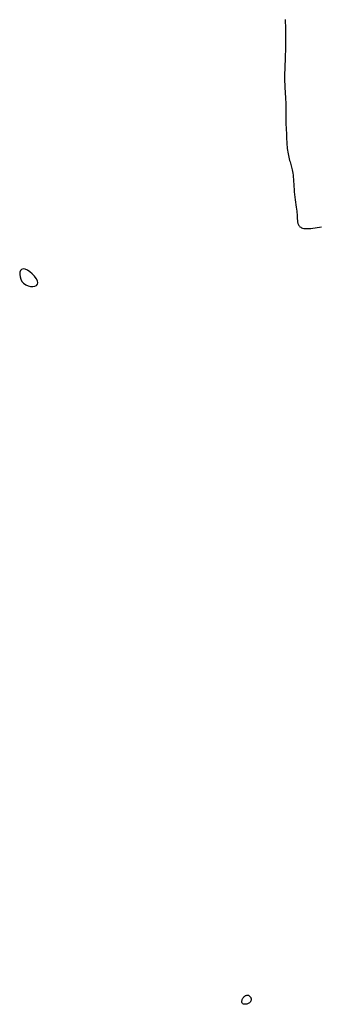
# Model space of a CAD drawing. Header units: millimetres. Extents: x 32690613 to 32693367, y 5343692 to 5344708.
# Tile 187 of 256: x 32692467 to 32692478, y 5344153 to 5344187. Entities that reach past the tile are written whole.
import ezdxf

# ---------------------------------------------------------------- set-up
doc = ezdxf.new("R2010")
doc.units = ezdxf.units.MM
doc.header["$LTSCALE"] = 20
doc.layers.add('02-DGM_HL_493.50', color=112, linetype='Continuous')
doc.layers.add('02-DGM_HL_494.00', color=122, linetype='Continuous')

msp = doc.modelspace()

# ---------------------------------------------------------------- linework, layer by layer
at = {"layer": '02-DGM_HL_493.50', "elevation": 493.5, "flags": 128}
msp.add_lwpolyline([(32692476.436, 5344187.092), (32692476.438, 5344187.045), (32692476.44, 5344186.998), (32692476.441, 5344186.949), (32692476.443, 5344186.899), (32692476.445, 5344186.848), (32692476.446, 5344186.793), (32692476.447, 5344186.736), (32692476.448, 5344186.675), (32692476.449, 5344186.611), (32692476.449, 5344186.543), (32692476.45, 5344186.473), (32692476.45, 5344186.401), (32692476.449, 5344186.327), (32692476.449, 5344186.252), (32692476.448, 5344186.177), (32692476.446, 5344186.103), (32692476.445, 5344186.03), (32692476.443, 5344185.958), (32692476.441, 5344185.887), (32692476.438, 5344185.817), (32692476.436, 5344185.749), (32692476.433, 5344185.682), (32692476.431, 5344185.617), (32692476.428, 5344185.553), (32692476.426, 5344185.492), (32692476.423, 5344185.431), (32692476.421, 5344185.372), (32692476.419, 5344185.314), (32692476.418, 5344185.256), (32692476.416, 5344185.199), (32692476.416, 5344185.141), (32692476.415, 5344185.084), (32692476.416, 5344185.026), (32692476.417, 5344184.967), (32692476.418, 5344184.908), (32692476.42, 5344184.848), (32692476.422, 5344184.788), (32692476.425, 5344184.727), (32692476.428, 5344184.665), (32692476.432, 5344184.603), (32692476.436, 5344184.541), (32692476.44, 5344184.477), (32692476.444, 5344184.414), (32692476.448, 5344184.35), (32692476.452, 5344184.286), (32692476.455, 5344184.222), (32692476.457, 5344184.158), (32692476.459, 5344184.094), (32692476.46, 5344184.03), (32692476.46, 5344183.967), (32692476.459, 5344183.904), (32692476.459, 5344183.841), (32692476.458, 5344183.778), (32692476.457, 5344183.715), (32692476.457, 5344183.653), (32692476.458, 5344183.59), (32692476.459, 5344183.528), (32692476.461, 5344183.465), (32692476.464, 5344183.403), (32692476.467, 5344183.34), (32692476.471, 5344183.278), (32692476.474, 5344183.215), (32692476.477, 5344183.153), (32692476.48, 5344183.091), (32692476.482, 5344183.028), (32692476.484, 5344182.966), (32692476.486, 5344182.903), (32692476.488, 5344182.841), (32692476.491, 5344182.778), (32692476.495, 5344182.716), (32692476.5, 5344182.654), (32692476.507, 5344182.591), (32692476.515, 5344182.529), (32692476.525, 5344182.467), (32692476.536, 5344182.407), (32692476.549, 5344182.347), (32692476.562, 5344182.289), (32692476.576, 5344182.233), (32692476.591, 5344182.179), (32692476.605, 5344182.128), (32692476.62, 5344182.08), (32692476.634, 5344182.035), (32692476.648, 5344181.989), (32692476.661, 5344181.944), (32692476.673, 5344181.896), (32692476.684, 5344181.846), (32692476.694, 5344181.792), (32692476.703, 5344181.733), (32692476.71, 5344181.668), (32692476.716, 5344181.597), (32692476.722, 5344181.52), (32692476.727, 5344181.44), (32692476.732, 5344181.355), (32692476.737, 5344181.268), (32692476.744, 5344181.178), (32692476.752, 5344181.086), (32692476.762, 5344180.993), (32692476.773, 5344180.9), (32692476.785, 5344180.808), (32692476.797, 5344180.718), (32692476.809, 5344180.633), (32692476.82, 5344180.553), (32692476.83, 5344180.479), (32692476.839, 5344180.412), (32692476.845, 5344180.354), (32692476.85, 5344180.304), (32692476.853, 5344180.26), (32692476.855, 5344180.222), (32692476.857, 5344180.189), (32692476.858, 5344180.159), (32692476.859, 5344180.131), (32692476.86, 5344180.104), (32692476.861, 5344180.078), (32692476.864, 5344180.051), (32692476.868, 5344180.026), (32692476.873, 5344180), (32692476.88, 5344179.975), (32692476.889, 5344179.951), (32692476.9, 5344179.928), (32692476.914, 5344179.906), (32692476.931, 5344179.884), (32692476.951, 5344179.864), (32692476.976, 5344179.846), (32692477.006, 5344179.831), (32692477.041, 5344179.818), (32692477.083, 5344179.809), (32692477.132, 5344179.803), (32692477.188, 5344179.801), (32692477.253, 5344179.804), (32692477.324, 5344179.81), (32692477.399, 5344179.819), (32692477.477, 5344179.83), (32692477.555, 5344179.841), (32692477.631, 5344179.853), (32692477.703, 5344179.863)], dxfattribs=at)
at = {"layer": '02-DGM_HL_494.00', "elevation": 494, "flags": 128}
for points in [[(32692467.33, 5344177.896), (32692467.401, 5344177.844), (32692467.482, 5344177.808), (32692467.566, 5344177.788), (32692467.647, 5344177.783), (32692467.72, 5344177.794), (32692467.778, 5344177.82), (32692467.817, 5344177.86), (32692467.829, 5344177.916), (32692467.812, 5344177.984), (32692467.769, 5344178.062), (32692467.706, 5344178.142), (32692467.63, 5344178.221), (32692467.546, 5344178.291), (32692467.461, 5344178.347), (32692467.38, 5344178.384), (32692467.31, 5344178.396), (32692467.256, 5344178.379), (32692467.219, 5344178.337), (32692467.198, 5344178.277), (32692467.193, 5344178.203), (32692467.204, 5344178.123), (32692467.23, 5344178.041), (32692467.272, 5344177.963)], [(32692474.949, 5344152.799), (32692474.938, 5344152.816), (32692474.931, 5344152.837), (32692474.929, 5344152.86), (32692474.93, 5344152.884), (32692474.934, 5344152.91), (32692474.942, 5344152.936), (32692474.953, 5344152.961), (32692474.966, 5344152.985), (32692474.982, 5344153.008), (32692475, 5344153.027), (32692475.019, 5344153.045), (32692475.04, 5344153.06), (32692475.06, 5344153.071), (32692475.081, 5344153.08), (32692475.102, 5344153.086), (32692475.121, 5344153.089), (32692475.139, 5344153.088), (32692475.156, 5344153.084), (32692475.171, 5344153.077), (32692475.185, 5344153.068), (32692475.197, 5344153.057), (32692475.209, 5344153.044), (32692475.219, 5344153.031), (32692475.228, 5344153.016), (32692475.236, 5344153.002), (32692475.242, 5344152.987), (32692475.247, 5344152.972), (32692475.251, 5344152.957), (32692475.252, 5344152.941), (32692475.252, 5344152.926), (32692475.25, 5344152.91), (32692475.245, 5344152.894), (32692475.238, 5344152.879), (32692475.229, 5344152.863), (32692475.218, 5344152.848), (32692475.204, 5344152.833), (32692475.189, 5344152.819), (32692475.171, 5344152.806), (32692475.151, 5344152.795), (32692475.129, 5344152.786), (32692475.105, 5344152.778), (32692475.079, 5344152.772), (32692475.054, 5344152.769), (32692475.029, 5344152.769), (32692475.005, 5344152.771), (32692474.983, 5344152.777), (32692474.964, 5344152.786)]]:
    msp.add_lwpolyline(points, close=True, dxfattribs=at)

doc.saveas('drawing.dxf')
